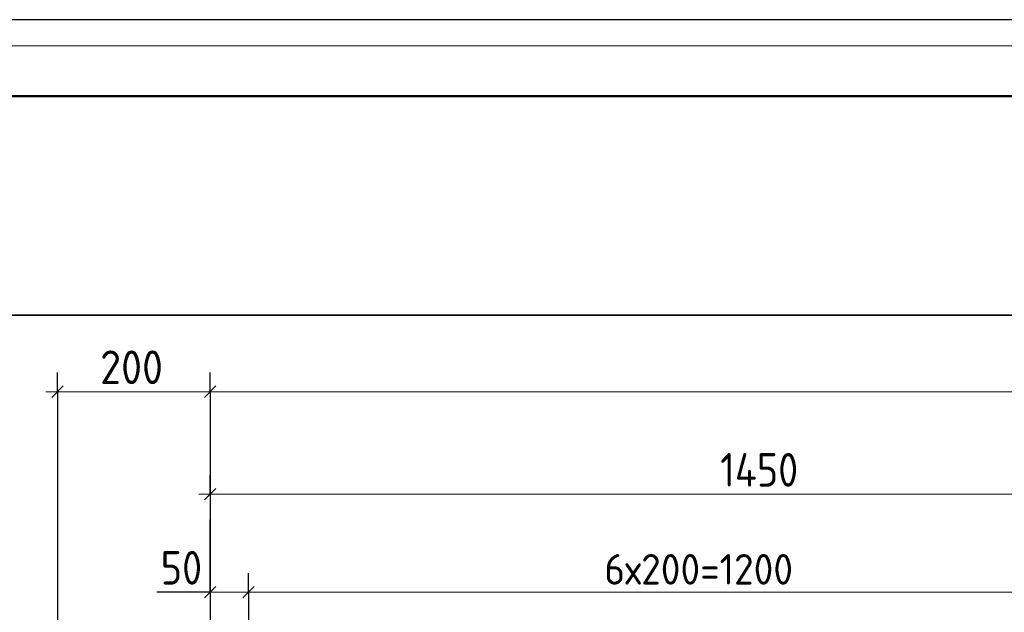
# Model space of a CAD drawing. Header units: millimetres. Extents: x 0 to 21005, y -5 to 14850.
# Tile 6 of 23: x 2120 to 5342, y 12911 to 14850. Entities that reach past the tile are written whole.
import ezdxf

# ---------------------------------------------------------------- set-up
doc = ezdxf.new("R2010")
doc.units = ezdxf.units.MM
doc.layers.add('Standard', color=7, linetype='Continuous', lineweight=25)
doc.layers.add('Размерная линия_ общее', color=7, linetype='Continuous', lineweight=13)
doc.layers.add('Размерная выноска', color=7, linetype='Continuous')
doc.styles.add('ISOCPEUR', font='txt')

msp = doc.modelspace()

# ---------------------------------------------------------------- linework, layer by layer
at = {"layer": 'Standard', "color": 7, "linetype": 'Continuous', "lineweight": 25, "transparency": 33554687}
msp.add_lwpolyline([(0, 0), (21000, 0), (21000, 14850), (0, 14850), (0, 0)], close=True, dxfattribs=at)
at = {"layer": 'Standard', "color": 7, "linetype": 'Continuous', "lineweight": 13, "transparency": 33554687}
msp.add_lwpolyline([(21005, 14764.4), (300, 14764.4), (300, 4836.2), (21005, 4836.2)], dxfattribs=at)
at = {"layer": 'Standard', "color": 7, "linetype": 'Continuous', "lineweight": 50, "transparency": 33554687}
msp.add_lwpolyline([(1000, 14600), (20750, 14600), (20750, 250), (1000, 250), (1000, 14600)], close=True, dxfattribs=at)
at = {"layer": 'Standard', "color": 254, "linetype": 'Continuous', "lineweight": 35, "true_color": 0xc4c4ff, "transparency": 33554687}
msp.add_lwpolyline([(1511.4, 8070.9), (19631.2, 8070.9), (19631.2, 13883), (1511.4, 13883), (1511.4, 8070.9)], dxfattribs=at)
at = {"layer": 'Размерная выноска', "color": 7, "linetype": 'Continuous', "lineweight": -3, "transparency": 33554687}
msp.add_line((2742.9, 12977), (2567.9, 12977), dxfattribs=at)
at = {"layer": 'Размерная линия_ общее', "color": 253, "linetype": 'Continuous', "lineweight": -3, "true_color": 0xa0a0a0, "transparency": 33554687}
for p, q in [((2242.9, 13633), (2242.9, 13695.5)), ((2742.9, 13633), (2742.9, 13695.5)), ((2242.9, 13633), (2242.9, 13570.5)), ((2242.9, 13633), (2242.9, 12760.3)), ((2742.9, 13633), (2742.9, 13570.5)), ((2742.9, 13633), (2742.9, 12760.3)), ((2742.9, 13297.5), (2742.9, 13360)), ((2742.9, 13297.5), (2742.9, 13235)), ((2742.9, 13297.5), (2742.9, 13027)), ((2742.9, 12977), (2742.9, 13039.5)), ((2867.9, 12977), (2867.9, 13039.5)), ((2742.9, 12977), (2742.9, 12914.5)), ((2867.9, 12977), (2867.9, 12914.5)), ((2867.9, 12977), (2867.9, 12527.8))]:
    msp.add_line(p, q, dxfattribs=at)
at = {"layer": 'Размерная линия_ общее', "color": 7, "linetype": 'Continuous', "lineweight": 13, "transparency": 33554687}
for p, q in [((2242.9, 13633), (2205.4, 13633)), ((2242.9, 13633), (2742.9, 13633)), ((2742.9, 13633), (8617.5, 13633)), ((2742.9, 13297.5), (2705.4, 13297.5)), ((2742.9, 13297.5), (6367.1, 13297.5)), ((2742.9, 12977), (2705.4, 12977)), ((2742.9, 12977), (2867.9, 12977)), ((2867.9, 12977), (5867.5, 12977))]:
    msp.add_line(p, q, dxfattribs=at)
at = {"layer": 'Размерная линия_ общее', "color": 7, "linetype": 'Continuous', "lineweight": 25, "transparency": 33554687}
for p, q in [((2224.2, 13614.3), (2261.7, 13651.8)), ((2724.2, 13614.3), (2761.7, 13651.8)), ((2724.2, 13278.8), (2761.7, 13316.3)), ((2724.2, 12958.3), (2761.7, 12995.8)), ((2849.2, 12958.3), (2886.7, 12995.8))]:
    msp.add_line(p, q, dxfattribs=at)
at = {"layer": 'Размерная линия_ общее', "color": 253, "linetype": 'Continuous', "lineweight": -3, "true_color": 0xa0a0a0, "transparency": 33554687}
msp.add_lwpolyline([(2742.9, 12977), (2742.9, 12985.5), (2742.9, 12985.5), (2742.9, 12985.5), (2742.9, 12985.5), (2742.9, 12985.7), (2742.9, 12985.7), (2742.9, 13002.7), (2742.9, 13002.7), (2742.9, 13214.4)], dxfattribs=at)

# ---------------------------------------------------------------- texts
at = {"layer": 'Размерная линия_ общее', "color": 7, "linetype": 'Continuous', "lineweight": 25, "transparency": 33554687, "char_height": 110, "attachment_point": 7, "style": 'ISOCPEUR'}
for s, insert, width in [('\\W0.91;200', (2382.9, 13658), 280.994), ('\\W0.87;1450', (4412, 13322.5), 344.716), ('\\W0.87;50', (2581.2, 13002), 201.966)]:
    msp.add_mtext(s, dxfattribs=dict(at, insert=insert, width=width))
at = {"layer": 'Размерная линия_ общее', "color": 7, "linetype": 'Continuous', "lineweight": 18, "transparency": 33554687, "insert": (4032.7, 13002), "char_height": 100, "width": 726.686, "attachment_point": 7, "style": 'ISOCPEUR'}
msp.add_mtext('\\W0.94;6х200=1200', dxfattribs=at)

doc.saveas('drawing.dxf')
